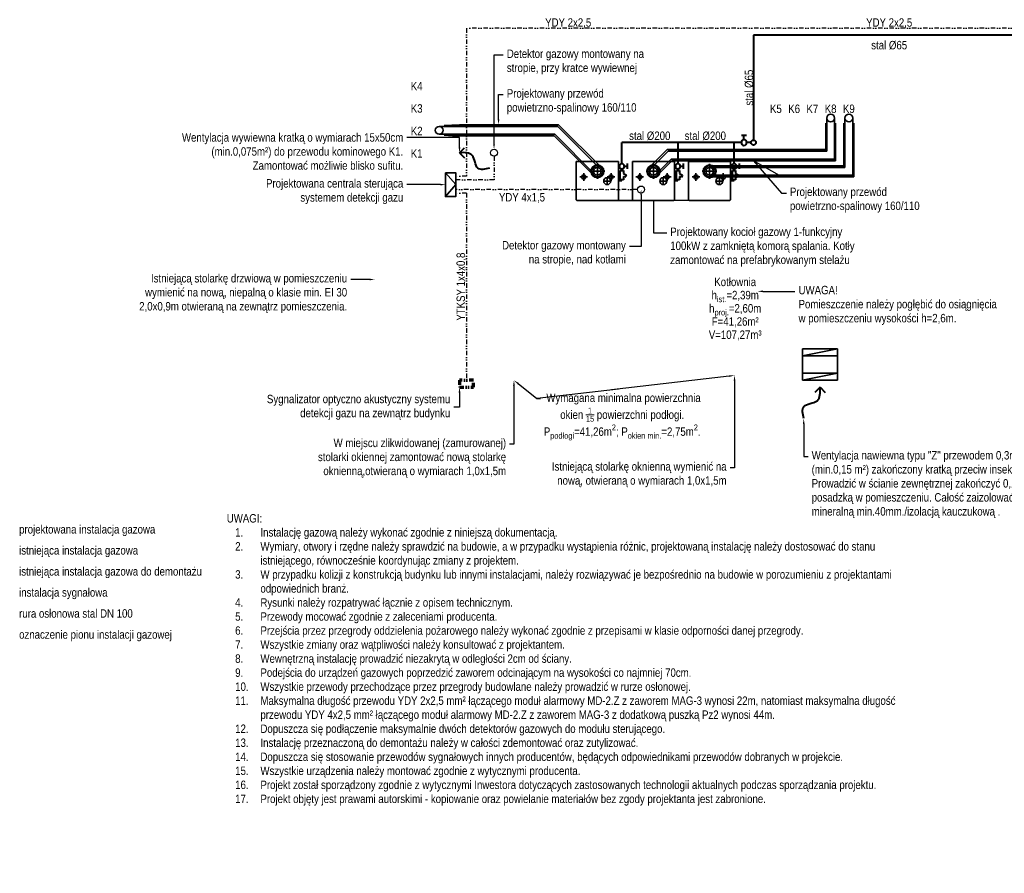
# Model space of a CAD drawing. Header units: centimetres. Extents: x 1912 to 37354, y 4932 to 6633.
# Tile 22 of 236: x 9970 to 11374, y 5050 to 6268. Entities that reach past the tile are written whole.
import ezdxf
from ezdxf import colors
from ezdxf.entities.mleader import LeaderData, LeaderLine
from ezdxf.lldxf.tags import DXFTag
from ezdxf.math import Vec2, Vec3

# ---------------------------------------------------------------- set-up
doc = ezdxf.new("R2010")
doc.units = ezdxf.units.CM
doc.linetypes.add('BORDER', pattern=[1.75, 0.5, -0.25, 0.5, -0.25, 0, -0.25])
doc.linetypes.add('DIVIDE2', pattern=[15.875, 6.35, -3.175, 0, -3.175, 0, -3.175])
for name, color, linetype, lineweight in [('IS_Gaz', 40, 'Continuous', 40), ('IS_gaz 2', 44, 'Continuous', 35), ('IS_nawiew', 5, 'Continuous', 40), ('IS_Opis', 250, 'Continuous', 9), ('IS_sygnał', 210, 'DIVIDE2', 25), ('IS_wywiew', 1, 'DASH', 40), ('IS_Zimna_woda', 5, 'SOLID', 40)]:
    doc.layers.add(name, color=color, linetype=linetype, lineweight=lineweight)
doc.layers.add('Osi', color=1, linetype='BORDER')
doc.styles.add('styl1', font='ARIALN.TTF')
tags = doc.linetypes.add('DASH', pattern=[15, 10, -5]).pattern_tags.tags
tags[6:7] = [DXFTag(74, 4), DXFTag(75, 0), DXFTag(340, '0'), DXFTag(46, 0.0), DXFTag(50, 0.0), DXFTag(44, 0.0), DXFTag(45, 0.0)]
tags[4:5] = [DXFTag(74, 4), DXFTag(75, 0), DXFTag(340, '0'), DXFTag(46, 0.0), DXFTag(50, 0.0), DXFTag(44, 0.0), DXFTag(45, 0.0)]
tags = doc.linetypes.add('SOLID', pattern=[10, 10, 0]).pattern_tags.tags
tags[6:7] = [DXFTag(74, 4), DXFTag(75, 0), DXFTag(340, '0'), DXFTag(46, 0.0), DXFTag(50, 0.0), DXFTag(44, 0.0), DXFTag(45, 0.0)]
tags[4:5] = [DXFTag(74, 4), DXFTag(75, 0), DXFTag(340, '0'), DXFTag(46, 0.0), DXFTag(50, 0.0), DXFTag(44, 0.0), DXFTag(45, 0.0)]

# ---------------------------------------------------------------- blocks, each defined once
blk = doc.blocks.new('A$Cae6c5dd9')
at = {"layer": 'IS_gaz 2'}
for p, q in [((0, -547), (0, 0)), ((0, 0), (600, 0)), ((600, 0), (600, -547)), ((405, -140), (195, -140)), ((300, -35), (300, -245)), ((160, -220), (50, -220)), ((105, -275), (105, -165)), ((495, -280), (385, -280)), ((550, -220), (440, -220)), ((440, -335), (440, -225)), ((495, -275), (495, -165)), ((0, -547), (10, -557)), ((600, -547), (590, -557))]:
    blk.add_line(p, q, dxfattribs=at)
blk.add_lwpolyline([(590, -557), (10, -557)], dxfattribs=at)
for centre, radius in [((300, -140), 92.5), ((300, -140), 80), ((300, -140), 55), ((105, -220), 29), ((440, -280), 50), ((495, -220), 29)]:
    blk.add_circle(centre, radius, dxfattribs=at)
blk = doc.blocks.new('Zaworek')
at = {"layer": 'IS_Zimna_woda', "color": 18, "true_color": 0x000000}
for p, q in [((2, 0), (5.15, 0)), ((5.15, 1.72), (5.15, -1.72))]:
    blk.add_line(p, q, dxfattribs=at)
blk.add_circle((0, 0), 2, dxfattribs=at)
blk = doc.blocks.new('A$C4D3215DB')
at = {"layer": 'IS_nawiew'}
for q in [(0, 7.1), (14.1, 7.1)]:
    blk.add_line((7.1, 0), q, dxfattribs=at)
blk.add_spline([(29.2, 42.6), (29.2, 26.2), (11, 18.2), (7.1, 0)], degree=3, dxfattribs=at)
blk = doc.blocks.new('Strzałka')
at = {"layer": 'IS_wywiew'}
for q in [(-7.1, -7.1), (7.1, -7.1)]:
    blk.add_line((0, 0), q, dxfattribs=at)
blk.add_spline([(-22.1, -42.6), (-22.1, -26.2), (-3.9, -18.2), (0, 0)], degree=3, dxfattribs=at)
blk = doc.blocks.new('zaworifiltr')
at = {"layer": 'IS_Gaz', "color": 18, "true_color": 0x000000}
for p, q in [((15171.8, -2986.2), (15171.8, -2993.7)), ((15175.6, -2990), (15171.8, -2990)), ((15177, -3000.4), (15172.6, -3002.6)), ((15172.6, -3002.6), (15174.8, -3005.9)), ((15181.4, -2996.1), (15177, -2996.1)), ((15177, -2996.1), (15177, -3000.4)), ((15179.2, -2993.6), (15179.2, -2996.1)), ((15181.4, -3009.2), (15181.4, -2996.1)), ((15174.8, -3005.9), (15177, -3004.8)), ((15177, -3004.8), (15177, -3009.2)), ((15177, -3009.2), (15181.4, -3009.2)), ((15179.2, -3010.5), (15179.2, -3009.2)), ((15184.2, -3010.5), (15179.2, -3010.5))]:
    blk.add_line(p, q, dxfattribs=at)
blk.add_circle((15179.2, -2990), 3.61, dxfattribs=at)

msp = doc.modelspace()

# ---------------------------------------------------------------- linework, layer by layer
msp.add_circle((10646.1, 6077.8), 5)
at = {"layer": 'IS_Gaz'}
for p, q in [((11720.4, 6245.3), (11015.9, 6245.3)), ((11015.9, 6245.3), (11015.9, 6095.8)), ((10998.4, 6092.3), (10828.4, 6092.3)), ((10828.4, 6062.2), (10828.4, 6092.3)), ((10908.4, 6062.2), (10908.4, 6092.3)), ((10988.4, 6062.2), (10988.4, 6092.3)), ((11012.4, 6092.3), (11006.4, 6092.3))]:
    msp.add_line(p, q, dxfattribs=at)
msp.add_circle((11015.9, 6092.3), 3.5, dxfattribs=at)
at = {"layer": 'IS_gaz 2'}
for p, q in [((11118.9, 6120.2), (11118.9, 6082.3)), ((11120.4, 6127.2), (11120.4, 6079.8)), ((11131.4, 6127.2), (11131.4, 6068.8)), ((11132.9, 6066.3), (11132.9, 6120.2)), ((11144.9, 6120.2), (11144.9, 6059.3)), ((11146.4, 6127.2), (11146.4, 6056.8)), ((11157.4, 6127.2), (11157.4, 6045.8)), ((11158.9, 6043.3), (11158.9, 6120.2)), ((10737.1, 6115.3), (10567.9, 6115.3)), ((10574.9, 6116.8), (10596.9, 6117.8)), ((10738.2, 6117.8), (10596.9, 6117.8)), ((10797.1, 6055.4), (10737.1, 6115.3)), ((10798.8, 6057.2), (10738.2, 6117.8)), ((10732.6, 6104.3), (10567.9, 6104.3)), ((10574.9, 6102.8), (10586.9, 6101.8)), ((10731.6, 6101.8), (10586.9, 6101.8)), ((10788.3, 6045.2), (10731.6, 6101.8)), ((10789, 6047.9), (10732.6, 6104.3)), ((10867.9, 6057.2), (10893, 6082.3)), ((10869.6, 6055.4), (10894.1, 6079.8)), ((10893, 6082.3), (11118.9, 6082.3)), ((10894.1, 6079.8), (11120.4, 6079.8)), ((10877.7, 6047.9), (10898.6, 6068.8)), ((10878.5, 6045.2), (10899.6, 6066.3)), ((10898.6, 6068.8), (11131.4, 6068.8)), ((10899.6, 6066.3), (11132.9, 6066.3)), ((10953.4, 6059.3), (11144.9, 6059.3)), ((10953.4, 6056.8), (11146.4, 6056.8)), ((10953.4, 6045.8), (11157.4, 6045.8)), ((10953.4, 6043.3), (11158.9, 6043.3)), ((11135.9, 5798.3), (11085.9, 5798.3)), ((11085.9, 5788.3), (11135.9, 5788.3)), ((11135.9, 5763.3), (11085.9, 5763.3)), ((11085.9, 5753.3), (11135.9, 5753.3))]:
    msp.add_line(p, q, dxfattribs=at)
at = {"layer": 'IS_gaz 2', "color": 18, "true_color": 0x000000}
for q in [(10576.9, 6049.3), (10576.9, 6015.3)]:
    msp.add_line((10591.5, 6032.3), q, dxfattribs=at)
at = {"layer": 'IS_gaz 2', "linetype": 'SOLID'}
for p, q in [((11085.9, 5798.3), (11085.9, 5753.3)), ((11085.9, 5788.3), (11135.9, 5798.3)), ((11135.9, 5753.3), (11135.9, 5798.3)), ((11085.9, 5753.3), (11135.9, 5763.3))]:
    msp.add_line(p, q, dxfattribs=at)
at = {"layer": 'IS_gaz 2', "color": 18, "true_color": 0x000000}
msp.add_lwpolyline([(10576.9, 6049.3), (10576.9, 6015.3), (10591.5, 6015.3), (10591.5, 6049.3)], close=True, dxfattribs=at)
at = {"layer": 'IS_gaz 2'}
for centre in [(11125.9, 6127.3), (11151.9, 6127.3), (10567.9, 6109.8)]:
    msp.add_circle(centre, 5.5, dxfattribs=at)
at = {"layer": 'IS_sygnał'}
for p, q in [((11730.4, 6255.3), (10606.9, 6255.3)), ((10606.9, 6255.3), (10606.9, 6044.3)), ((10646.1, 6072.8), (10646.1, 6039.3)), ((10606.9, 6044.3), (10591.5, 6044.3)), ((10646.1, 6039.3), (10591.5, 6039.3)), ((10606.9, 6020.3), (10591.5, 6020.3))]:
    msp.add_line(p, q, dxfattribs=at)
at = {"layer": 'IS_sygnał', "color": 18, "lineweight": 70, "true_color": 0x000000}
for p, q in [((10616.9, 5753.3), (10596.9, 5753.3)), ((10596.9, 5753.3), (10596.9, 5743.3)), ((10596.9, 5743.3), (10616.9, 5743.3)), ((10616.9, 5743.3), (10616.9, 5753.3))]:
    msp.add_line(p, q, dxfattribs=at)

# ---------------------------------------------------------------- block references
at = {"rotation": 90.00000000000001}
msp.add_blockref('Strzałka', (10596.9, 6077.8), dxfattribs=at)
at = {"layer": 'IS_gaz 2', "color": 18, "true_color": 0x000000, "xscale": -1.999999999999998, "yscale": 1.999999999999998, "zscale": 1.999999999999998, "rotation": 270}
msp.add_blockref('Zaworek', (11002.4, 6092.3), dxfattribs=at)
at = {"layer": 'IS_nawiew', "xscale": 1.05, "yscale": 1.05, "zscale": 1.05, "rotation": 180}
msp.add_blockref('A$C4D3215DB', (11118.3, 5743.3), dxfattribs=at)
at = {"layer": 'IS_Opis', "xscale": -1}
for p in [(26007.5, 9048.5), (26087.5, 9048.5), (26167.5, 9048.5)]:
    msp.add_blockref('zaworifiltr', p, dxfattribs=at)
at = {"layer": 'Osi', "xscale": 0.1, "yscale": 0.1, "zscale": 0.1}
for p in [(10763.4, 6065.3), (10843.4, 6065.3), (10923.4, 6065.3)]:
    msp.add_blockref('A$Cae6c5dd9', p, dxfattribs=at)

# ---------------------------------------------------------------- texts
at = {"layer": 'IS_Opis', "char_height": 12, "line_spacing_factor": 0.938532, "style": 'styl1'}
for s, insert, width, attachment_point in [('\\pxqc;YDY 2x2,5', (10751.8, 6255.3), 153.003, 8), ('\\pxqc;YDY 2x2,5', (11209.4, 6255.3), 153.003, 8), ('stal %%C65', (11209.4, 6224.8), 131.329, 8), ('K4', (10535.8, 6166.8), 29.638, 8), ('K3', (10535.8, 6134.8), 29.638, 8), ('K5', (11047.9, 6134.3), 29.638, 8), ('K6', (11073.9, 6134.3), 29.638, 8), ('K7', (11099.9, 6134.3), 29.638, 8), ('K8', (11125.9, 6134.3), 29.638, 8), ('K9', (11151.9, 6134.3), 29.638, 8), ('K2', (10535.8, 6102.8), 29.638, 8), ('stal %%C200', (10868.1, 6108), 131.329, 2), ('stal %%C200', (10947.3, 6108), 131.329, 2), ('K1', (10535.8, 6070.8), 29.638, 8), ('\\pxqc;YDY 4x1,5', (10685.9, 6006.1), 200.693, 8), ('\\A1;Kotłownia\\Ph{\\H0.7x;\\S^ ist.;}=2,39m\\Ph{\\H0.7x;\\S^ proj.;\\H1.42857x;=2,60m}\\PF=41,26m²\\PV=107,27m³', (10989.9, 5854.8), 826, 5)]:
    msp.add_mtext(s, dxfattribs=dict(at, insert=insert, width=width, attachment_point=attachment_point))
at = {"layer": 'IS_Opis', "char_height": 12, "attachment_point": 8, "rotation": 90, "line_spacing_factor": 0.938532, "style": 'styl1'}
for s, insert, width in [('stal %%C65', (11015.9, 6170.6), 131.329), ('\\pxa0.83333,sm1.15;{\\C256;\\c0;YTKSY 1x4x0,8}', (10606.9, 5886.8), 111.85)]:
    msp.add_mtext(s, dxfattribs=dict(at, insert=insert, width=width))
at = {"layer": 'IS_Opis', "char_height": 12, "attachment_point": 1, "style": 'styl1'}
for s, width, insert in [('\\pxql;projektowana instalacja gazowa', 201.45, (9969.1, 5546.7)), ('\\pxql;istniejąca instalacja gazowa', 201.45, (9969.1, 5516.7)), ('\\pxql;istniejąca instalacja gazowa do demontażu', 263.679, (9969.1, 5486.7)), ('\\pxql;instalacja sygnałowa', 274.211, (9969.1, 5456.7)), ('rura osłonowa stal DN 100', 201.45, (9969.1, 5426.7)), ('\\A1;oznaczenie pionu instalacji gazowej', 232.217, (9969.1, 5396.7))]:
    msp.add_mtext_dynamic_manual_height_columns(s, width=width, gutter_width=12.5, heights=[0], dxfattribs=dict(at, insert=insert))

# ---------------------------------------------------------------- leaders
at = {"layer": 'IS_Opis'}
ml = msp.add_multileader_mtext('Standard', dxfattribs=at)
ml.set_content('\\A1;Detektor gazowy montowany na stropie, przy kratce wywiewnej', color=256, style='styl1')
ml.set_leader_properties()
ml.build(insert=Vec2(0, 0))
ml.multileader.update_dxf_attribs({"dogleg_length": 5, "arrow_head_size": 7.5})
ctx = ml.context
ctx.base_point, ctx.char_height, ctx.arrow_head_size, ctx.landing_gap_size, ctx.plane_origin = Vec3(10659.3, 6217.2), 12, 7.5, 5, Vec3(10572.2, 6485.6)
notes = []
notes.append((ctx, [(1, (1, 1, 0), (10646.1, 6217.2), (1, 0), 13.1, [(0, [(10646.1, 6082.8), (10646.1, 6217.2)], 0, [])])]))
ctx.mtext.insert, ctx.mtext.rotation, ctx.mtext.width, ctx.mtext.flow_direction = Vec3(10664.3, 6225), 6.283185, 206.1, 5
ml = msp.add_multileader_mtext('Standard', dxfattribs=at)
ml.set_content('Projektowany przewód powietrzno-spalinowy 160/110', color=256, style='styl1')
ml.set_leader_properties()
ml.build(insert=Vec2(0, 0))
ml.multileader.update_dxf_attribs({"dogleg_length": 5, "arrow_head_size": 7.5})
ctx = ml.context
ctx.base_point, ctx.char_height, ctx.arrow_head_size, ctx.landing_gap_size, ctx.plane_origin = Vec3(10659.3, 6160.7), 12, 7.5, 5, Vec3(10555.5, 5999.8)
notes.append((ctx, [(1, (1, 1, 0), (10652.5, 6160.7), (1, 0), 6.77, [(0, [(10652.5, 6117.8)], 0, [])])]))
ctx.mtext.insert, ctx.mtext.width, ctx.mtext.defined_height, ctx.mtext.flow_direction = Vec3(10664.3, 6168.4), 237.466, 76.9, 5
ml = msp.add_multileader_mtext('Standard', dxfattribs=at)
ml.set_content('Wentylacja wywiewna kratką o wymiarach 15x50cm (min.0,075m²) do przewodu kominowego K1. Zamontować możliwie blisko sufitu.', color=256, style='styl1')
ml.set_leader_properties()
ml.build(insert=Vec2(0, 0))
ml.multileader.update_dxf_attribs({"dogleg_length": 5, "arrow_head_size": 7.5})
ctx = ml.context
ctx.base_point, ctx.char_height, ctx.arrow_head_size, ctx.landing_gap_size, ctx.plane_origin = Vec3(10197.2, 6099.5), 12, 7.5, 5, Vec3(10665.8, 5919.1)
ctx.text_align_type = 2
notes.append((ctx, [(0, (1, 1, 0), (10596.9, 6099.5), (-1, 0), 75.2, [(0, [(10596.9, 6077.8)], 0, [])])]))
ctx.mtext.insert, ctx.mtext.width, ctx.mtext.defined_height, ctx.mtext.alignment, ctx.mtext.flow_direction = Vec3(10516.7, 6105.6), 335.34, 76.9, 3, 5
ml = msp.add_multileader_mtext('Standard', dxfattribs=at)
ml.set_content('Projektowany przewód powietrzno-spalinowy 160/110', color=256, style='styl1')
ml.set_leader_properties()
ml.build(insert=Vec2(0, 0))
ml.multileader.update_dxf_attribs({"dogleg_length": 5, "arrow_head_size": 7.5})
ctx = ml.context
ctx.base_point, ctx.char_height, ctx.arrow_head_size, ctx.landing_gap_size, ctx.plane_origin = Vec3(11062.9, 6020.3), 12, 7.5, 5, Vec3(10959.1, 5868.5)
notes.append((ctx, [(1, (1, 1, 0), (11056.1, 6020.3), (1, 0), 6.77, [(1, [(11056.1, 6043.3), (11016.2, 6066.3)], 0, [])])]))
ctx.mtext.insert, ctx.mtext.width, ctx.mtext.defined_height, ctx.mtext.flow_direction = Vec3(11067.9, 6028.1), 237.466, 76.9, 5
ml = msp.add_multileader_mtext('Standard', dxfattribs=at)
ml.set_content('\\A1;Projektowana centrala sterująca systemem detekcji gazu', color=256, style='styl1')
ml.set_leader_properties()
ml.build(insert=Vec2(0, 0))
ml.multileader.update_dxf_attribs({"dogleg_length": 5, "arrow_head_size": 7.5})
ctx = ml.context
ctx.base_point, ctx.char_height, ctx.arrow_head_size, ctx.landing_gap_size, ctx.plane_origin = Vec3(10317.7, 6032.3), 12, 7.5, 5, Vec3(10654.9, 5870)
ctx.text_align_type = 2
notes.append((ctx, [(1, (1, 1, 0), (10546.9, 6032.3), (-1, 0), 25.2, [(0, [(10576.9, 6032.3), (10546.9, 6032.3)], 0, [])])]))
ctx.mtext.insert, ctx.mtext.width, ctx.mtext.alignment, ctx.mtext.flow_direction = Vec3(10516.7, 6040.1), 257.216, 3, 5
ml = msp.add_multileader_mtext('Standard', dxfattribs=at)
ml.set_content('Projektowany kocioł gazowy 1-funkcyjny 100kW z zamkniętą komorą spalania. Kotły zamontować na prefabrykowanym stelażu', color=256, style='styl1')
ml.set_leader_properties()
ml.build(insert=Vec2(0, 0))
ml.multileader.update_dxf_attribs({"dogleg_length": 5, "arrow_head_size": 7.5})
ctx = ml.context
ctx.base_point, ctx.char_height, ctx.arrow_head_size, ctx.landing_gap_size, ctx.plane_origin = Vec3(10892.3, 5963.4), 12, 7.5, 5, Vec3(10806.9, 5860.1)
notes.append((ctx, [(1, (1, 1, 0), (10873.4, 5963.4), (1, 0), 18.9, [(2, [(10953.4, 6009.6), (10793.4, 6009.6), (10873.4, 6009.6)], 0, [])])]))
ctx.mtext.insert, ctx.mtext.width, ctx.mtext.defined_height, ctx.mtext.flow_direction = Vec3(10897.3, 5971.1), 272.783, 76.9, 5
ml = msp.add_multileader_mtext('Standard', dxfattribs=at)
ml.set_content('Istniejącą stolarkę drzwiową w pomieszczeniu wymienić na nową, niepalną o klasie min. EI 30 2,0x0,9m otwieraną na zewnątrz pomieszczenia.', color=256, style='styl1')
ml.set_leader_properties()
ml.build(insert=Vec2(0, 0))
ml.multileader.update_dxf_attribs({"dogleg_length": 5, "arrow_head_size": 7.5})
ctx = ml.context
ctx.base_point, ctx.char_height, ctx.arrow_head_size, ctx.landing_gap_size, ctx.plane_origin = Vec3(10136.8, 5897), 12, 7.5, 5, Vec3(10463.5, 5570.3)
ctx.text_align_type = 2
notes.append((ctx, [(0, (1, 1, 0), (10448.5, 5897), (-1, 0), 6.77, [(0, [(10476.1, 5897)], 0, [])])]))
ctx.mtext.insert, ctx.mtext.width, ctx.mtext.defined_height, ctx.mtext.alignment, ctx.mtext.flow_direction = Vec3(10436.7, 5904.8), 336.866, 76.9, 3, 5
ctx.mtext.has_bg_fill, ctx.mtext.bg_color, ctx.mtext.bg_scale_factor, ctx.mtext.bg_transparency, ctx.mtext.use_window_bg_color = 1, -1027028792, 1.5, 0, 1
ml = msp.add_multileader_mtext('Standard', dxfattribs=at)
ml.set_content('\\A1; Wymagana minimalna powierzchnia okien {\\H0.7x;\\S1/15;} powierzchni podłogi. P{\\H0.7x;\\S^ podłogi;\\H1.42857x;=41,26m\\H0.7x;\\S2^ ;\\H1.42857x;; }P{\\H0.7x;\\S^ okien min.;\\H1.42857x;=2,75m\\H0.7x;\\S2^ ;\\H1.42857x;. }', color=256, style='styl1')
ml.set_leader_properties()
ml.build(insert=Vec2(0, 0))
ml.multileader.update_dxf_attribs({"dogleg_length": 5, "arrow_head_size": 7.5})
ctx = ml.context
ctx.base_point, ctx.char_height, ctx.arrow_head_size, ctx.landing_gap_size, ctx.plane_origin = Vec3(10712.1, 5727.1), 12, 7.5, 5, Vec3(10882.6, 5642)
ctx.text_align_type = 1
notes.append((ctx, [(0, (1, 1, 0), (10707.1, 5727.1), (1, 0), 5, [(0, [(10988.9, 5760.2)], 0, []), (1, [(10674.5, 5753.3)], 0, [])])]))
ctx.mtext.insert, ctx.mtext.width, ctx.mtext.defined_height, ctx.mtext.alignment, ctx.mtext.flow_direction = Vec3(10828.8, 5734.3), 223.662, 76.9, 2, 5
ctx.mtext.has_bg_fill, ctx.mtext.bg_color, ctx.mtext.bg_scale_factor, ctx.mtext.bg_transparency, ctx.mtext.use_window_bg_color = 1, -1027028792, 1.5, 0, 1
ml = msp.add_multileader_mtext('Standard', dxfattribs=at)
ml.set_content('\\A1;Sygnalizator optyczno akustyczny systemu detekcji gazu na zewnątrz budynku', color=256, style='styl1')
ml.set_leader_properties()
ml.build(insert=Vec2(0, 0))
ml.multileader.update_dxf_attribs({"text_left_attachment_type": 2, "text_right_attachment_type": 2, "dogleg_length": 5, "arrow_head_size": 7.5})
ctx = ml.context
ctx.base_point, ctx.char_height, ctx.arrow_head_size, ctx.landing_gap_size, ctx.plane_origin = Vec3(10319, 5714.7), 12, 7.5, 5, Vec3(10536.9, 5696.9)
ctx.left_attachment, ctx.right_attachment, ctx.text_align_type = 2, 2, 2
notes.append((ctx, [(0, (1, 1, 0), (10596.9, 5714.7), (-1, 0), 8.1, [(0, [(10596.9, 5743.3), (10596.9, 5714.7)], 0, [])])]))
ctx.mtext.insert, ctx.mtext.rotation, ctx.mtext.width, ctx.mtext.defined_height, ctx.mtext.alignment, ctx.mtext.flow_direction = Vec3(10583.7, 5732.6), 6.283185, 266.278, 78.3, 3, 5
for ctx, leaders in notes:
    for number, flags, end, landing, length, lines in leaders:
        leader = LeaderData()
        leader.index, (leader.has_last_leader_line, leader.has_dogleg_vector, leader.attachment_direction) = number, flags
        leader.last_leader_point, leader.dogleg_vector, leader.dogleg_length = Vec3(end), Vec3(landing), length
        for number, points, colour, breaks in lines:
            line = LeaderLine()
            line.index, line.vertices, line.color, line.breaks = number, Vec3.list(points), colors.encode_raw_color(colour), breaks
            leader.lines.append(line)
        ctx.leaders.append(leader)

# ---------------------------------------------------------------- next in the draw order: leaders
ml = msp.add_multileader_mtext('Standard', dxfattribs=at)
ml.set_content('\\A1;Detektor gazowy montowany na stropie, nad kotłami', color=256, style='styl1')
ml.set_leader_properties()
ml.build(insert=Vec2(0, 0))
ml.multileader.update_dxf_attribs({"dogleg_length": 5, "arrow_head_size": 7.5})
ctx = ml.context
ctx.base_point, ctx.char_height, ctx.arrow_head_size, ctx.landing_gap_size, ctx.plane_origin = Vec3(10653.6, 5944.2), 12, 7.5, 5, Vec3(10916.3, 6468.4)
ctx.text_align_type = 2
notes = []
notes.append((ctx, [(1, (1, 1, 0), (10855.7, 5944.2), (-1, 0), 16.7, [(0, [(10855.7, 6025.3), (10855.7, 5944.2)], 0, [])])]))
ctx.mtext.insert, ctx.mtext.width, ctx.mtext.alignment, ctx.mtext.flow_direction = Vec3(10834, 5951.9), 176.142, 3, 5
ctx.mtext.has_bg_fill, ctx.mtext.bg_color, ctx.mtext.bg_scale_factor, ctx.mtext.bg_transparency, ctx.mtext.use_window_bg_color = 1, -1027028792, 1.5, 0, 1
ml = msp.add_multileader_mtext('Standard', dxfattribs=at)
ml.set_content('UWAGA! \\PPomieszczenie należy pogłębić do osiągnięcia w pomieszczeniu wysokości h=2,6m.', color=256, style='styl1')
ml.set_leader_properties()
ml.build(insert=Vec2(0, 0))
ml.multileader.update_dxf_attribs({"dogleg_length": 5, "arrow_head_size": 7.5})
ctx = ml.context
ctx.base_point, ctx.char_height, ctx.arrow_head_size, ctx.landing_gap_size, ctx.plane_origin = Vec3(11075.2, 5880.1), 12, 7.5, 5, Vec3(11205.4, 5990.4)
notes.append((ctx, [(1, (1, 1, 0), (11068.9, 5880.1), (1, 0), 6.23, [(0, [(11021.8, 5880.1)], 0, [])])]))
ctx.mtext.insert, ctx.mtext.width, ctx.mtext.defined_height, ctx.mtext.flow_direction = Vec3(11080.2, 5887.9), 291.918, 76.9, 5
ctx.mtext.has_bg_fill, ctx.mtext.bg_color, ctx.mtext.bg_scale_factor, ctx.mtext.bg_transparency, ctx.mtext.use_window_bg_color = 1, -1027028792, 1.5, 0, 1
ml = msp.add_multileader_mtext('Standard', dxfattribs=at)
ml.set_content('\\A1;Istniejącą stolarkę oknienną wymienić na nową, otwieraną o wymiarach 1,0x1,5m', color=256, style='styl1')
ml.set_leader_properties()
ml.build(insert=Vec2(0, 0))
ml.multileader.update_dxf_attribs({"dogleg_length": 5, "arrow_head_size": 7.5})
ctx = ml.context
ctx.base_point, ctx.char_height, ctx.arrow_head_size, ctx.landing_gap_size, ctx.plane_origin = Vec3(10725.4, 5628.6), 12, 7.5, 5, Vec3(10919.8, 5762.4)
ctx.text_align_type = 2
notes.append((ctx, [(1, (1, 1, 0), (10988.9, 5628.6), (-1, 0), 6.23, [(0, [(10988.9, 5760.2)], 0, [])])]))
ctx.mtext.insert, ctx.mtext.width, ctx.mtext.defined_height, ctx.mtext.alignment, ctx.mtext.flow_direction = Vec3(10977.6, 5636.4), 253.212, 76.9, 3, 5
ctx.mtext.has_bg_fill, ctx.mtext.bg_color, ctx.mtext.bg_scale_factor, ctx.mtext.bg_transparency, ctx.mtext.use_window_bg_color = 1, -1027028792, 1.5, 0, 1
ml = msp.add_multileader_mtext('Standard', dxfattribs=at)
ml.set_content('\\A1;W miejscu zlikwidowanej (zamurowanej) stolarki okiennej zamontować nową stolarkę oknienną,otwieraną o wymiarach 1,0x1,5m', color=256, style='styl1')
ml.set_leader_properties()
ml.build(insert=Vec2(0, 0))
ml.multileader.update_dxf_attribs({"dogleg_length": 5, "arrow_head_size": 7.5})
ctx = ml.context
ctx.base_point, ctx.char_height, ctx.arrow_head_size, ctx.landing_gap_size, ctx.plane_origin = Vec3(10391.1, 5662.3), 12, 7.5, 5, Vec3(10605.5, 5762.4)
ctx.text_align_type = 2
notes.append((ctx, [(1, (1, 1, 0), (10674.5, 5662.3), (-1, 0), 6.23, [(0, [(10674.5, 5753.3)], 0, [])])]))
ctx.mtext.insert, ctx.mtext.width, ctx.mtext.defined_height, ctx.mtext.alignment, ctx.mtext.flow_direction = Vec3(10663.3, 5670), 278.884, 76.9, 3, 5
ctx.mtext.has_bg_fill, ctx.mtext.bg_color, ctx.mtext.bg_scale_factor, ctx.mtext.bg_transparency, ctx.mtext.use_window_bg_color = 1, -1027028792, 1.5, 0, 1
ml = msp.add_multileader_mtext('Standard', dxfattribs=at)
ml.set_content('Wentylacja nawiewna typu "Z" przewodem 0,3m x 0,5m (min.0,15 m²) zakończony kratką przeciw insektom. Prowadzić w ścianie zewnętrznej zakończyć 0,1m nad posadzką w pomieszczeniu. Całość zaizolować wełną mineralną min.40mm./izolacją kauczukową .', color=256, style='styl1')
ml.set_leader_properties()
ml.build(insert=Vec2(0, 0))
ml.multileader.update_dxf_attribs({"dogleg_length": 5, "arrow_head_size": 7.5})
ctx = ml.context
ctx.base_point, ctx.char_height, ctx.arrow_head_size, ctx.landing_gap_size, ctx.plane_origin = Vec3(11093.9, 5644.5), 12, 7.5, 5, Vec3(11200.2, 5646.6)
notes.append((ctx, [(1, (1, 1, 0), (11087.6, 5644.5), (1, 0), 6.23, [(0, [(11087.6, 5698.6)], 0, [])])]))
ctx.mtext.insert, ctx.mtext.width, ctx.mtext.defined_height, ctx.mtext.flow_direction = Vec3(11098.9, 5652.3), 346.418, 76.9, 5
ctx.mtext.has_bg_fill, ctx.mtext.bg_color, ctx.mtext.bg_scale_factor, ctx.mtext.bg_transparency, ctx.mtext.use_window_bg_color = 1, -1027028792, 1.5, 0, 1
for ctx, leaders in notes:
    for number, flags, end, landing, length, lines in leaders:
        leader = LeaderData()
        leader.index, (leader.has_last_leader_line, leader.has_dogleg_vector, leader.attachment_direction) = number, flags
        leader.last_leader_point, leader.dogleg_vector, leader.dogleg_length = Vec3(end), Vec3(landing), length
        for number, points, colour, breaks in lines:
            line = LeaderLine()
            line.index, line.vertices, line.color, line.breaks = number, Vec3.list(points), colors.encode_raw_color(colour), breaks
            leader.lines.append(line)
        ctx.leaders.append(leader)

# ---------------------------------------------------------------- next in the draw order: linework, layer by layer
msp.add_circle((10855.7, 6025.3), 5)
at = {"layer": 'IS_sygnał'}
for p, q in [((10850.7, 6025.3), (10591.5, 6025.3)), ((10606.9, 6020.3), (10606.9, 5753.3))]:
    msp.add_line(p, q, dxfattribs=at)

# ---------------------------------------------------------------- next in the draw order: texts
at = {"layer": 'IS_Opis', "ltscale": 2, "insert": (10265.1, 5562.4), "char_height": 12, "attachment_point": 1, "style": 'styl1'}
msp.add_mtext_dynamic_manual_height_columns('\\pxql;UWAGI: \\P\\pi-3,l4,t4;1.^IInstalację gazową należy wykonać zgodnie z niniejszą dokumentacją.\\P2.^IWymiary, otwory i rzędne należy sprawdzić na budowie, a w przypadku wystąpienia różnic, projektowaną instalację należy dostosować do stanu istniejącego, równocześnie koordynując zmiany z projektem.\\P3.^IW przypadku kolizji z konstrukcją budynku lub innymi instalacjami, należy rozwiązywać je bezpośrednio na budowie w porozumieniu z projektantami odpowiednich branż.\\P4.^IRysunki należy rozpatrywać łącznie z opisem technicznym.\\P5.^IPrzewody mocować zgodnie z zaleceniami producenta.\\P6.^IPrzejścia przez przegrody oddzielenia pożarowego należy wykonać zgodnie z przepisami w klasie odporności danej przegrody.\\P7.^IWszystkie zmiany oraz wątpliwości należy konsultować z projektantem.\\P8.^IWewnętrzną instalację prowadzić niezakrytą w odległości 2cm od ściany.\\P9.^IPodejścia do urządzeń gazowych poprzedzić zaworem odcinającym na wysokości co najmniej 70cm.\\P10.^IWszystkie przewody przechodzące przez przegrody budowlane należy prowadzić w rurze osłonowej.\\P11.^IMaksymalna długość przewodu YDY 2x2,5 mm² łączącego moduł alarmowy MD-2.Z z zaworem MAG-3 wynosi 22m, natomiast maksymalna długość przewodu YDY 4x2,5 mm² łączącego moduł alarmowy MD-2.Z z zaworem MAG-3 z dodatkową puszką Pz2 wynosi 44m.\\P12.^IDopuszcza się podłączenie maksymalnie dwóch detektorów gazowych do modułu sterującego.\\P13.^IInstalację przeznaczoną do demontażu należy w całości zdemontować oraz zutylizować.\\P14.^IDopuszcza się stosowanie przewodów sygnałowych innych producentów, będących odpowiednikami przewodów dobranych w projekcie.\\P15.^IWszystkie urządzenia należy montować zgodnie z wytycznymi producenta.\\P16.^IProjekt został sporządzony zgodnie z wytycznymi Inwestora dotyczących zastosowanych technologii aktualnych podczas sporządzania projektu.\\P17.^IProjekt objęty jest prawami autorskimi - kopiowanie oraz powielanie materiałów bez zgody projektanta jest zabronione.', width=969.255, gutter_width=12.5, heights=[0], dxfattribs=at)

doc.saveas('drawing.dxf')
